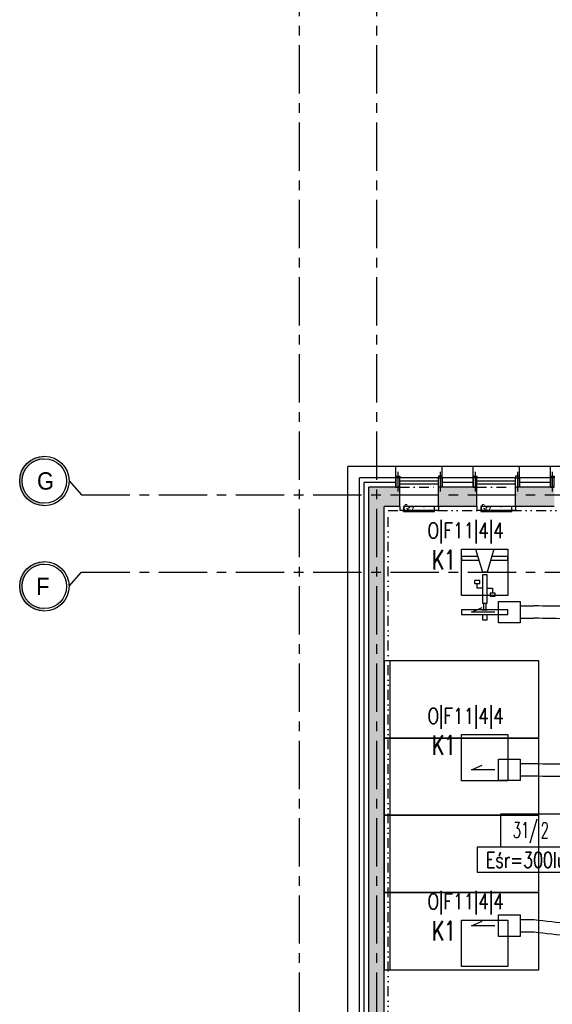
# Model space of a CAD drawing. Extents: x 41755 to 123924, y -112333 to 86187.
# Tile 185 of 256: x 99429 to 100118, y -9720 to -8446. Entities that reach past the tile are written whole.
import ezdxf
from ezdxf.enums import TextEntityAlignment as Align

# ---------------------------------------------------------------- set-up
doc = ezdxf.new("R2010")
doc.units = 0
doc.header["$LTSCALE"] = 50
for name, pattern in [('CENTER', [2, 1.25, -0.25, 0.25, -0.25]), ('CENTER2', [28.575, 19.05, -3.175, 3.175, -3.175]), ('DASHDOT', [1, 0.5, -0.25, 0, -0.25]), ('DASHED2', [0.375, 0.25, -0.125]), ('DIVIDE', [31.75, 12.7, -6.35, 0, -6.35, 0, -6.35])]:
    doc.linetypes.add(name, pattern=pattern)
doc.layers.get('0').update_dxf_attribs({"color": 101, "linetype": 'CONTINUOUS'})
for name, color, linetype in [('E-90', 6, 'CONTINUOUS'), ('E35', 6, 'CONTINUOUS'), ('Ins-co', 2, 'CONTINUOUS'), ('Ins-went', 141, 'CONTINUOUS'), ('Okn---okna', 5, 'CONTINUOUS'), ('Opis-pom', 6, 'CONTINUOUS'), ('Opis_pom_ramka', 6, 'CONTINUOUS'), ('Os-osie glowne', 1, 'CENTER'), ('Os-osie-opis', 16, 'CONTINUOUS'), ('Sc-beton', 7, 'CONTINUOUS'), ('Sc-beton-hatch', 86, 'CONTINUOUS'), ('Sc-drewno', 22, 'CONTINUOUS'), ('Sc-izolacja term-styropian', 151, 'STYROPIAN-KA'), ('Sc-nadproza kon', 5, 'DASHED2'), ('Sc-systemowe', 150, 'CONTINUOUS'), ('Suf-widok', 8, 'CONTINUOUS'), ('W-idok', 8, 'CONTINUOUS'), ('Wyp-meble', 155, 'CONTINUOUS')]:
    doc.layers.add(name, color=color, linetype=linetype)
doc.styles.add('dwg_opis duży', font='ARIAL.TTF', dxfattribs={"width": 0.9})
doc.styles.add('KA wymiar', font='romans.shx', dxfattribs={"width": 0.6})
doc.styles.add('ROMANS', font='romans', dxfattribs={"width": 0.85})
doc.linetypes.add('BATTING', pattern='A,0.0001,-0.1,[134,ltypeshp.shx,S=0.1,R=0,X=-0.1,Y=0],-0.2,[134,ltypeshp.shx,S=0.1,R=180,X=0.1,Y=0],-0.1', length=0.4001)
doc.linetypes.add('STYROPIAN-KA', pattern='A,0.0001,-0.1,[135,ltypeshp.shx,S=0.1,R=0,X=-0.1,Y=0],0,[135,ltypeshp.shx,S=0.1,R=180,X=0.1,Y=0],-0.1', length=0.2001)

# ---------------------------------------------------------------- blocks, each defined once
blk = doc.blocks.new('_opis_osi')
blk.add_hatch(color=256).paths.add_polyline_path([(32, -32), (28.8, -32, -1), (-28.8, -32), (-32, -32, 1)])
for radius in [32, 28.8]:
    blk.add_circle((0, -32), radius)
at = {"style": 'dwg_opis duży', "width": 0.9}
blk.add_attdef('AXNAMEV', text='', height=22.4, rotation=90, dxfattribs=at).set_placement((0, -32), align=Align.MIDDLE_CENTER)
blk = doc.blocks.new('_dkhjgkljh')
at = {"linetype": 'CENTER2', "ltscale": 0.5}
blk.add_line((0, 5.3), (0, -19.8), dxfattribs=at)
at = {"ltscale": 2, "flags": 128}
for points in [[(-2.5, -2.5), (-2.5, 0), (2.5, 0), (2.5, -2.5), (-2.5, -2.5)], [(-2.5, -2.5), (-2.5, -14.5), (2.5, -14.5), (2.5, -2.5)]]:
    blk.add_lwpolyline(points, dxfattribs=at)
blk = doc.blocks.new('_opis_pom_metka')
at = {"layer": 'Opis_pom_ramka'}
blk.add_lwpolyline([(-33.1, 0), (32.9, 0), (32.9, -36), (-33.1, -36)], close=True, dxfattribs=at)
at = {"style": 'KA wymiar', "width": 0.6}
blk.add_attdef('KO/', text='', height=16.8, dxfattribs=at).set_placement((3.5, -25.9), align=Align.RIGHT)
blk.add_attdef('NR', (3.8, -26.2), '', height=16.8, dxfattribs=at)
blk = doc.blocks.new('_dkjhsjhkfgh')
at = {"layer": 'Ins-went', "ltscale": 2}
for p, q in [((285.7, 1231.5), (303.7, 1231.5)), ((285.7, 1215.5), (303.7, 1215.5)), ((285.7, 1027.5), (303.7, 1027.5)), ((285.7, 1011.5), (303.7, 1011.5)), ((285.7, 825.7), (303.7, 825.7)), ((285.7, 809.7), (303.7, 809.7))]:
    blk.add_line(p, q, dxfattribs=at)
for points in [[(258, 1237.3), (285.7, 1237.3), (285.7, 1209.6), (258, 1209.6)], [(258, 1033.3), (285.7, 1033.3), (285.7, 1005.6), (258, 1005.6)], [(258, 831.6), (285.7, 831.6), (285.7, 803.9), (258, 803.9)]]:
    blk.add_lwpolyline(points, close=True, dxfattribs=at)
for points in [[(253, 1223.5), (222.8, 1223.5), (236.8, 1229.5)], [(253, 1019.5), (222.8, 1019.5), (236.8, 1025.5)], [(253, 817.7), (222.8, 817.7), (236.8, 823.8)]]:
    blk.add_lwpolyline(points, dxfattribs=at)
for points in [[(396, 1230.1), (303.7, 1231.5)], [(396, 1214.1), (303.7, 1215.5)], [(303.7, 1027.5), (396, 1026.4)], [(303.7, 1011.5), (396, 1010.4)], [(303.7, 825.7), (396, 815.2)], [(303.7, 809.7), (396, 799.2)]]:
    blk.add_spline(points, degree=3, dxfattribs=at)

msp = doc.modelspace()

# ---------------------------------------------------------------- hatches: boundary and pattern name
at = {"layer": 'Sc-beton-hatch'}
h = msp.add_hatch(dxfattribs=at)
h.set_pattern_fill('ANSI33', color=256, style=0)
h.set_pattern_definition([(45, (48983.4185, 565.478), (-4.49012806, 4.49012806), []), (45, (48987.9087, 565.478), (-4.49012806, 4.49012806), [3.175, -1.5875])])
h.paths.add_polyline_path([(102400.966, -5400.641), (102380.966, -5400.641), (102380.966, -5500.641), (102330.966, -5500.641), (102330.966, -5520.641), (102380.966, -5520.641), (102380.966, -5973.641), (102400.966, -5973.641)])
h.paths.add_polyline_path([(101710.966, -5330.585), (101710.966, -5560.641), (101730.966, -5560.641), (101730.966, -5520.641), (101770.966, -5520.641), (101770.966, -5500.641), (101730.966, -5500.641), (101730.966, -5327.797, 0.0068353), (101990.084, -5287.78), (101987.07, -5268.006, -0.00840512), (101668.963, -5316.121), (101671.621, -5335.944, 0.00103514)])
h.paths.add_polyline_path([(101738.466, -5895.641), (101703.466, -5895.641), (101703.466, -5930.641), (101738.466, -5930.641)])
h.paths.add_polyline_path([(101695.966, -6277.641), (101730.966, -6277.641), (101730.966, -6242.641), (101695.966, -6242.641)])
h.paths.add_polyline_path([(102400.966, -6108.641), (102380.966, -6108.641), (102380.966, -6330.641), (102400.966, -6330.641)])
h.paths.add_polyline_path([(100985.966, -5895.641), (100950.966, -5895.641), (100950.966, -5930.641), (100985.966, -5930.641)], flags=17)
h.paths.add_polyline_path([(100765.966, -5910.641), (100765.966, -5413.927, 0.00639553), (101010.966, -5401.354), (101009.686, -5381.395, -0.00795958), (100705.366, -5396.058), (100706.01, -5416.048, 0.00104221), (100745.966, -5414.677), (100745.966, -6082.641), (100765.966, -6082.641), (100765.966, -5930.641), (100798.966, -5930.641), (100798.966, -5930.637), (100798.966, -5910.641)])
h.paths.add_polyline_path([(100310.966, -6262.641), (100410.966, -6262.641), (100410.966, -6460.641), (100430.966, -6460.641), (100430.966, -6262.641), (100765.966, -6262.641), (100765.966, -6237.641), (100745.966, -6237.641), (100745.966, -6242.641), (100330.966, -6242.641), (100330.966, -5420.801, 0.00104277), (100370.966, -5420.993), (100371.02, -5400.99, -0.0015651), (100310.966, -5400.641)])
h.paths.add_polyline_path([(100970.966, -6242.641), (100950.966, -6242.641), (100950.966, -6900.641), (100927.966, -6900.641), (100927.966, -6920.641), (100950.966, -6920.641), (100950.966, -7503.141), (100970.966, -7503.141), (100970.966, -6920.641), (101261.966, -6920.641), (101261.966, -7235.641), (101281.966, -7235.641), (101334.966, -7235.641), (101334.966, -7215.641), (101281.966, -7215.641), (101281.966, -6900.641), (100970.966, -6900.641)])
h.paths.add_polyline_path([(100410.966, -6710.641), (100430.966, -6710.641), (100430.966, -6610.641), (100410.966, -6610.641)])
h.paths.add_polyline_path([(100410.966, -6960.641), (100430.966, -6960.641), (100430.966, -6920.641), (100470.966, -6920.641), (100470.966, -6900.641), (100430.966, -6900.641), (100430.966, -6860.641), (100410.966, -6860.641)])
h.paths.add_polyline_path([(100790.966, -6920.641), (100790.966, -6900.641), (100725.966, -6900.641), (100725.966, -6920.641)])
h.paths.add_polyline_path([(101334.966, -6920.641), (101334.966, -6900.641), (101281.966, -6900.641), (101281.966, -6920.641)], flags=17)
h.paths.add_polyline_path([(101556.966, -6920.641), (101556.966, -6900.641), (101468.966, -6900.641), (101468.966, -6920.641)])
h.paths.add_polyline_path([(101710.966, -6900.641), (101690.966, -6900.641), (101690.966, -6920.641), (101710.966, -6920.641)])
h.paths.add_polyline_path([(101730.966, -6900.641), (101710.966, -6900.641), (101710.966, -6920.641), (101710.966, -7215.641), (101690.966, -7215.641), (101690.966, -7235.641), (101730.966, -7235.641)])
h.paths.add_polyline_path([(101488.966, -7215.641), (101468.966, -7215.641), (101468.966, -7235.641), (101556.966, -7235.641), (101556.966, -7215.641), (101503.966, -7215.641), (101503.966, -6920.641), (101488.966, -6920.641)])
h.paths.add_polyline_path([(102400.966, -6750.641), (102380.966, -6750.641), (102380.966, -7100.641), (102400.966, -7100.641)])
h.paths.add_polyline_path([(102400.966, -7200.641), (102380.966, -7200.641), (102380.966, -7465.641), (102400.966, -7465.641)])
h.paths.add_polyline_path([(102380.966, -7650.641), (102332.966, -7650.641), (102332.966, -7670.641), (102380.966, -7670.641), (102380.966, -8275.641), (102400.966, -8275.641), (102400.966, -7615.641), (102380.966, -7615.641)])
h.paths.add_polyline_path([(102133.966, -7650.641), (102133.966, -7670.641), (102227.966, -7670.641), (102227.966, -7650.641)])
h.paths.add_polyline_path([(101905.966, -7650.641), (101905.966, -7670.641), (102008.966, -7670.641), (102008.966, -7650.641)])
h.paths.add_polyline_path([(101710.966, -7670.641), (101710.966, -8400.641), (101685.966, -8400.641), (101685.966, -8420.641), (101730.966, -8420.641), (101730.966, -7670.641), (101770.966, -7670.641), (101770.966, -7650.641), (101227.466, -7650.641), (101227.466, -7670.641)])
h.paths.add_polyline_path([(100950.966, -7650.641), (100430.966, -7650.641), (100430.966, -7590.641), (100410.966, -7590.641), (100410.966, -7670.641), (100745.966, -7670.641), (101092.466, -7670.641), (101092.466, -7650.641), (100970.966, -7650.641), (100970.966, -7603.141), (100950.966, -7603.141)])
h.paths.add_polyline_path([(100410.966, -7440.641), (100430.966, -7440.641), (100430.966, -7397.641), (100410.966, -7397.641)])
h.paths.add_polyline_path([(100430.966, -7110.641), (100410.966, -7110.641), (100410.966, -7307.641), (100430.966, -7307.641)])
h.paths.add_polyline_path([(100745.966, -8420.641), (100765.966, -8420.641), (100765.966, -8400.641), (100410.966, -8400.641), (100410.966, -8420.641)])
h.paths.add_polyline_path([(100765.966, -8420.641), (100785.966, -8420.641), (100785.966, -8400.641), (100765.966, -8400.641)])
h.paths.add_polyline_path([(100785.966, -8400.641), (100785.966, -8420.641), (101097.466, -8420.641), (101097.466, -8400.641)])
h.paths.add_polyline_path([(101322.966, -8420.641), (101322.966, -8400.641), (101227.466, -8400.641), (101227.466, -8420.641)], flags=17)
h.paths.add_polyline_path([(101432.966, -8400.641), (101432.966, -8420.641), (101575.966, -8420.641), (101575.966, -8400.641)])
h.paths.add_polyline_path([(101950.966, -8400.641), (101950.966, -8420.641), (102028.966, -8420.641), (102028.966, -8400.641)])
h.paths.add_polyline_path([(102138.966, -8400.641), (102138.966, -8420.641), (102380.966, -8420.641), (102380.966, -8445.641), (102400.966, -8445.641), (102400.966, -8375.641), (102380.966, -8375.641), (102380.966, -8400.641)])
h.paths.add_polyline_path([(102380.966, -8568.641), (102345.966, -8568.641), (102345.966, -8875.141), (102365.966, -8875.141), (102365.966, -8588.641), (102400.966, -8588.641), (102400.966, -8545.641), (102380.966, -8545.641)])
h.paths.add_polyline_path([(102365.966, -8995.141), (102345.966, -8995.141), (102345.966, -9050.641), (101950.966, -9050.641), (101950.966, -9075.641), (102345.966, -9075.641), (102345.966, -9105.641), (102365.966, -9105.641), (102365.966, -9075.641)])
h.paths.add_polyline_path([(102400.966, -9290.641), (102365.966, -9290.641), (102365.966, -9255.641), (102345.966, -9255.641), (102345.966, -9310.641), (102380.966, -9310.641), (102380.966, -9718.141), (102380.966, -9900.641), (101730.966, -9900.641), (101730.966, -9855.641), (101710.966, -9855.641), (101710.966, -9920.641), (102380.966, -9920.641), (102380.966, -10349.912), (102380.966, -10410.641), (102400.966, -10410.641), (102400.966, -10010.641), (102400.966, -9838.141)])
h.paths.add_polyline_path([(101730.966, -9529.641), (101710.966, -9529.641), (101710.966, -9725.641), (101730.966, -9725.641)], flags=17)
h.paths.add_polyline_path([(101710.966, -9419.641), (101730.966, -9419.641), (101730.966, -8640.641), (101710.966, -8640.641), (101710.966, -9050.641), (101414.966, -9050.641), (101414.966, -9075.641), (101710.966, -9075.641)])
h.paths.add_polyline_path([(101263.966, -9050.641), (101263.966, -9075.641), (101304.966, -9075.641), (101304.966, -9050.641)])
h.paths.add_polyline_path([(101041.966, -9075.641), (101041.966, -9050.641), (100925.966, -9050.641), (100925.966, -9075.641)])
h.paths.add_polyline_path([(100825.966, -9075.641), (100825.966, -9050.641), (100530.966, -9050.641), (100530.966, -9035.641), (100510.966, -9035.641), (100510.966, -9050.641), (100270.966, -9050.641), (100270.966, -9075.641), (100510.966, -9075.641), (100510.966, -9471.141), (100530.966, -9471.141), (100530.966, -9075.641)])
h.paths.add_polyline_path([(100530.966, -8906.641), (100510.966, -8906.641), (100510.966, -8938.641), (100530.966, -8938.641)])
h.paths.add_polyline_path([(100220.966, -9075.641), (100220.966, -9050.641), (100170.966, -9050.641), (100170.966, -9075.641)])
h.paths.add_polyline_path([(100120.966, -9075.641), (100120.966, -9050.641), (100070.966, -9050.641), (100070.966, -9075.641)])
h.paths.add_polyline_path([(100020.966, -9075.641), (100020.966, -9050.641), (99970.966, -9050.641), (99970.966, -9075.641)])
h.paths.add_polyline_path([(99920.966, -9075.641), (99920.966, -9050.641), (99880.966, -9050.641), (99880.966, -9957.641), (99980.966, -9957.641), (99980.966, -9972.641), (100000.966, -9972.641), (100000.966, -9937.641), (99900.966, -9937.641), (99900.966, -9075.641)])
h.paths.add_polyline_path([(101041.966, -9396.641), (101041.966, -9378.641), (100927.966, -9378.641), (100927.966, -9396.641)])
h.paths.add_polyline_path([(100510.966, -9725.641), (100530.966, -9725.641), (100530.966, -9571.141), (100510.966, -9571.141)])
h.paths.add_polyline_path([(100000.966, -10090.641), (100000.966, -10072.641), (99980.966, -10072.641), (99980.966, -10090.641), (99780.966, -10090.641), (99780.966, -10445.641), (100510.966, -10445.641), (100510.966, -10485.641), (100530.966, -10485.641), (100530.966, -10445.641), (100580.966, -10445.641), (100580.966, -10425.641), (100530.966, -10425.641), (100530.966, -10270.641), (100510.966, -10270.641), (100510.966, -10425.641), (99800.966, -10425.641), (99800.966, -10110.641), (100510.966, -10110.641), (100510.966, -10120.641), (100530.966, -10120.641), (100530.966, -9855.641), (100510.966, -9855.641), (100510.966, -10090.641)])
h.paths.add_polyline_path([(100970.966, -9920.641), (101087.466, -9920.641), (101087.466, -9900.641), (100750.966, -9900.641), (100750.966, -9920.641), (100950.966, -9920.641), (100950.966, -10425.641), (100730.966, -10425.641), (100730.966, -10445.641), (100790.966, -10445.641), (100790.966, -10485.641), (100810.966, -10485.641), (100810.966, -10445.641), (101070.966, -10445.641), (101070.966, -10425.641), (100970.966, -10425.641)])
h.paths.add_polyline_path([(101197.466, -9900.641), (101197.466, -9920.641), (101261.966, -9920.641), (101261.966, -10425.641), (101220.966, -10425.641), (101220.966, -10445.641), (101802.966, -10445.641), (101802.966, -10425.641), (101281.966, -10425.641), (101281.966, -9900.641)])
h.paths.add_polyline_path([(102365.966, -10445.641), (102365.966, -10425.641), (102320.966, -10425.641), (102320.966, -10445.641)])
h.paths.add_polyline_path([(102383.466, -10428.141), (102365.966, -10445.641), (102400.966, -10445.641)])
h.paths.add_polyline_path([(102365.966, -10410.641), (102365.966, -10445.641), (102383.466, -10428.141)])
h.paths.add_polyline_path([(102365.966, -10410.641), (102383.466, -10428.141), (102400.966, -10410.641)])
h.paths.add_polyline_path([(102400.966, -10410.641), (102383.466, -10428.141), (102400.966, -10445.641)])

# ---------------------------------------------------------------- linework, layer by layer
at = {"layer": 'E35', "linetype": 'Continuous', "ltscale": 0.3}
for points in [[(100000.966, -9130.641), (100060.966, -9130.641), (100060.966, -9190.641), (100000.966, -9190.641)], [(100000.966, -9370.641), (100060.966, -9370.641), (100060.966, -9430.641), (100000.966, -9430.641)], [(100021.362, -9548.69), (100161.696, -9548.69), (100161.696, -9516.411), (100021.362, -9516.411)], [(100000.966, -9610.641), (100060.966, -9610.641), (100060.966, -9670.641), (100000.966, -9670.641)]]:
    msp.add_lwpolyline(points, close=True, dxfattribs=at)
at = {"layer": 'Ins-co'}
for points in [[(99925.966, -9075.7), (99925.966, -9081.8), (99965.966, -9081.8), (99965.966, -9075.7)], [(100025.966, -9075.7), (100025.966, -9081.8), (100065.966, -9081.8), (100065.966, -9075.7)]]:
    msp.add_lwpolyline(points, close=True, dxfattribs=at)
at = {"layer": 'Okn---okna'}
for points in [[(99920.966, -9075.641), (99920.966, -9080.641)], [(99970.966, -9080.641), (99920.966, -9080.641)], [(99970.966, -9075.641), (99970.966, -9080.641)], [(100020.966, -9075.641), (100020.966, -9080.641)], [(100070.966, -9080.641), (100020.966, -9080.641)], [(100070.966, -9075.641), (100070.966, -9080.641)]]:
    msp.add_lwpolyline(points, dxfattribs=at)
at = {"layer": 'Os-osie glowne'}
for points in [[(99790.966, -4978.641), (99790.966, -10955.641)], [(99890.966, -4978.641), (99890.966, -10955.641)], [(99508.966, -9060.641), (111775.966, -9060.641)], [(99508.966, -9160.641), (111775.966, -9160.641)]]:
    msp.add_lwpolyline(points, dxfattribs=at)
at = {"layer": 'Os-osie-opis'}
for points in [[(99492.966, -9042.481), (99508.966, -9060.641)], [(99492.966, -9178.801), (99508.966, -9160.641)]]:
    msp.add_lwpolyline(points, dxfattribs=at)
at = {"layer": 'Sc-beton'}
for points in [[(99920.966, -9050.641), (99880.966, -9050.641)], [(99880.966, -9957.641), (99880.966, -9050.641)], [(99920.966, -9075.641), (99920.966, -9050.641)], [(100020.966, -9050.641), (99970.966, -9050.641)], [(99970.966, -9075.641), (99970.966, -9050.641)], [(100020.966, -9075.641), (100020.966, -9050.641)], [(100120.966, -9050.641), (100070.966, -9050.641)], [(100070.966, -9075.641), (100070.966, -9050.641)], [(99920.966, -9075.641), (99900.966, -9075.641)], [(99900.966, -9937.641), (99900.966, -9075.641)], [(100020.966, -9075.641), (99970.966, -9075.641)], [(100120.966, -9075.641), (100070.966, -9075.641)]]:
    msp.add_lwpolyline(points, dxfattribs=at)
at = {"layer": 'Sc-drewno'}
for points in [[(99915.966, -9023.641), (99853.966, -9023.641)], [(99853.966, -9974.641), (99853.966, -9023.641)], [(99915.966, -9038.641), (99915.966, -9023.641)], [(100015.966, -9023.641), (99975.966, -9023.641)], [(99975.966, -9038.641), (99975.966, -9023.641)], [(100015.966, -9038.641), (100015.966, -9023.641)], [(100115.966, -9023.641), (100075.966, -9023.641)], [(100075.966, -9038.641), (100075.966, -9023.641)], [(100115.966, -9038.641), (100115.966, -9023.641)]]:
    msp.add_lwpolyline(points, dxfattribs=at)
at = {"layer": 'Sc-izolacja term-styropian', "linetype": 'ByBlock'}
for points in [[(99915.966, -9038.641), (99868.966, -9038.641)], [(99868.966, -9969.641), (99868.966, -9038.641)], [(99915.966, -9050.641), (99915.966, -9038.641)], [(100015.966, -9038.641), (99975.966, -9038.641)], [(99975.966, -9050.641), (99975.966, -9038.641)], [(100015.966, -9050.641), (100015.966, -9038.641)], [(100115.966, -9038.641), (100075.966, -9038.641)], [(100075.966, -9050.641), (100075.966, -9038.641)], [(100115.966, -9050.641), (100115.966, -9038.641)]]:
    msp.add_lwpolyline(points, dxfattribs=at)
at = {"layer": 'Sc-izolacja term-styropian', "linetype": 'BATTING', "ltscale": 0.3}
for points in [[(99915.966, -9044.641), (99874.966, -9044.641)], [(99874.966, -9963.641), (99874.966, -9044.641)], [(100015.966, -9044.641), (99975.966, -9044.641)], [(100115.966, -9044.641), (100075.966, -9044.641)]]:
    msp.add_lwpolyline(points, dxfattribs=at)
at = {"layer": 'Sc-nadproza kon', "linetype": 'DASHDOT', "ltscale": 0.5}
for points in [[(99920.966, -9050.641), (99970.966, -9050.641)], [(100020.966, -9050.641), (100070.966, -9050.641)], [(99970.966, -9075.641), (99920.966, -9075.641)], [(100070.966, -9075.641), (100020.966, -9075.641)]]:
    msp.add_lwpolyline(points, dxfattribs=at)
at = {"layer": 'Sc-systemowe', "ltscale": 2}
for points in [[(99970.966, -9038.641), (99920.966, -9038.641)], [(99970.966, -9042.641), (99920.966, -9042.641)], [(100070.966, -9038.641), (100020.966, -9038.641)], [(100070.966, -9042.641), (100020.966, -9042.641)], [(99970.966, -9046.641), (99920.966, -9046.641)], [(100070.966, -9046.641), (100020.966, -9046.641)]]:
    msp.add_lwpolyline(points, dxfattribs=at)
at = {"layer": 'Suf-widok', "linetype": 'DIVIDE', "ltscale": 0.02}
msp.add_lwpolyline([(100505.966, -10085.641), (100005.966, -10085.641), (100005.966, -9932.641), (99905.966, -9932.641), (99905.966, -9080.641), (100505.966, -9080.641)], close=True, dxfattribs=at)
at = {"layer": 'W-idok'}
for points in [[(99975.966, -9023.641), (99915.966, -9023.641)], [(100075.966, -9023.641), (100015.966, -9023.641)], [(100175.966, -9023.641), (100115.966, -9023.641)]]:
    msp.add_lwpolyline(points, dxfattribs=at)
at = {"layer": 'Wyp-meble', "ltscale": 0.3}
for p, q in [((100018.967, -9130.641), (100027.966, -9160.642)), ((100018.967, -9130.641), (100042.966, -9130.641)), ((100042.966, -9130.641), (100033.966, -9160.642)), ((100021.849, -9140.25), (100000.966, -9140.25)), ((100000.966, -9140.25), (100000.966, -9144.853)), ((100000.966, -9144.853), (100023.648, -9144.853)), ((100038.284, -9144.853), (100060.967, -9144.853)), ((100060.967, -9140.25), (100040.083, -9140.25)), ((100060.967, -9144.853), (100060.967, -9140.25)), ((100033.966, -9160.642), (100027.966, -9160.642)), ((100027.966, -9163.789), (100027.966, -9200.811)), ((100033.966, -9163.789), (100027.966, -9163.789)), ((100033.966, -9200.811), (100033.966, -9163.789)), ((100021.217, -9181.31), (100021.217, -9175.093)), ((100027.683, -9181.31), (100021.217, -9181.31)), ((100034.567, -9181.31), (100041.033, -9181.31)), ((100041.033, -9181.31), (100041.033, -9187.528)), ((100027.966, -9200.811), (100033.966, -9200.811)), ((100027.966, -9209.081), (100033.966, -9209.081)), ((100029.466, -9200.811), (100029.466, -9209.081)), ((100032.466, -9200.811), (100032.466, -9209.081)), ((100027.966, -9215.081), (100027.966, -9222.007)), ((100027.966, -9222.007), (100033.966, -9222.007)), ((100033.966, -9222.007), (100033.966, -9215.081))]:
    msp.add_line(p, q, dxfattribs=at)
for points in [[(100017.94, -9175.093), (100024.44, -9175.093), (100024.44, -9171.137), (100017.94, -9171.137), (100017.94, -9175.093)], [(100044.31, -9187.528), (100037.81, -9187.528), (100037.81, -9191.484), (100044.31, -9191.484), (100044.31, -9187.528)], [(100000.966, -9215.081), (100060.967, -9215.081), (100060.967, -9209.081), (100000.966, -9209.081), (100000.966, -9215.081)], [(99900.966, -9375.081), (100100.966, -9375.081), (100100.966, -9275.081), (99900.966, -9275.081)], [(99900.966, -9375.081), (99908.588, -9375.081), (99908.588, -9275.081), (99900.966, -9275.081)], [(99900.966, -9475.081), (100100.966, -9475.081), (100100.966, -9375.081), (99900.966, -9375.081)], [(99900.966, -9475.081), (99908.588, -9475.081), (99908.588, -9375.081), (99900.966, -9375.081)], [(99900.966, -9575.081), (100100.966, -9575.081), (100100.966, -9475.081), (99900.966, -9475.081)], [(99900.966, -9575.081), (99908.588, -9575.081), (99908.588, -9475.081), (99900.966, -9475.081)], [(99900.966, -9675.081), (100100.966, -9675.081), (100100.966, -9575.081), (99900.966, -9575.081)], [(99900.966, -9675.081), (99908.588, -9675.081), (99908.588, -9575.081), (99900.966, -9575.081)]]:
    msp.add_lwpolyline(points, close=True, dxfattribs=at)

# ---------------------------------------------------------------- block references
msp.add_blockref('_dkjhsjhkfgh', (99790.966, -10435.641))
at = {"layer": 'Opis-pom'}
ref = msp.add_blockref('_opis_pom_metka', (100091.682, -9473.211), dxfattribs=dict(at, xscale=1.2, yscale=1.2, zscale=1.2))
ref.add_attrib('KO/', '31/', dxfattribs={"layer": '0', "height": 20.16, "style": 'KA wymiar', "width": 0.6}).set_placement((100099.612, -9504.253), align=Align.RIGHT)
ref.add_attrib('NR', '2', (100103.47, -9504.609), dxfattribs={"layer": '0', "height": 20.16, "style": 'KA wymiar', "width": 0.6})
at = {"layer": 'Os-osie-opis'}
ref = msp.add_blockref('_opis_osi', (99492.966, -9042.481), dxfattribs=dict(at, rotation=270))
ref.add_attrib('AXNAMEV', 'G', dxfattribs={"layer": '0', "height": 22.4, "style": 'dwg_opis duży', "width": 0.9}).set_placement((99462.396, -9042.481), align=Align.MIDDLE_CENTER)
ref = msp.add_blockref('_opis_osi', (99492.966, -9178.801), dxfattribs=dict(at, rotation=270))
ref.add_attrib('AXNAMEV', 'F', dxfattribs={"layer": '0', "height": 22.4, "style": 'dwg_opis duży', "width": 0.9}).set_placement((99458.958, -9178.801), align=Align.MIDDLE_CENTER)
at = {"layer": 'Sc-systemowe', "ltscale": 2}
for p in [(99918.466, -9036.141), (100018.466, -9036.141), (100118.466, -9036.141)]:
    msp.add_blockref('_dkhjgkljh', p, dxfattribs=at)
at = {"layer": 'Sc-systemowe', "ltscale": 2, "xscale": -1, "rotation": 4.699587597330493e-11}
msp.add_blockref('_dkhjgkljh', (99973.466, -9036.141), dxfattribs=at)
at = {"layer": 'Sc-systemowe', "ltscale": 2, "xscale": -1}
msp.add_blockref('_dkhjgkljh', (100073.466, -9036.141), dxfattribs=at)

# ---------------------------------------------------------------- texts
at = {"layer": 'E-90', "style": 'ROMANS'}
for s, rotation, width, p in [('O|F11|4|4', 0, 0.8, (100006.276, -9108.001)), ('O|F11|4|4', 0, 0.8, (100006.276, -9348.001)), ('Eśr=300lux', 360, 0.75, (100090.018, -9532.843)), ('O|F11|4|4', 0, 0.8, (100006.276, -9588.001))]:
    msp.add_text(s, height=20, rotation=rotation, dxfattribs=dict(at, width=width)).set_placement(p, align=Align.MIDDLE)
at = {"layer": 'E35', "style": 'ROMANS', "width": 0.7}
for p in [(99978.041, -9144.528), (99978.041, -9384.528), (99978.041, -9624.528)]:
    msp.add_text('K1', height=25, rotation=360, dxfattribs=at).set_placement(p, align=Align.MIDDLE)
at = {"layer": 'Ins-co', "style": 'ROMANS', "width": 0.7}
for p in [(99926.076, -9081.757), (100026.076, -9081.757)]:
    msp.add_text('Grz.', height=9, dxfattribs=at).set_placement(p)

doc.saveas('drawing.dxf')
